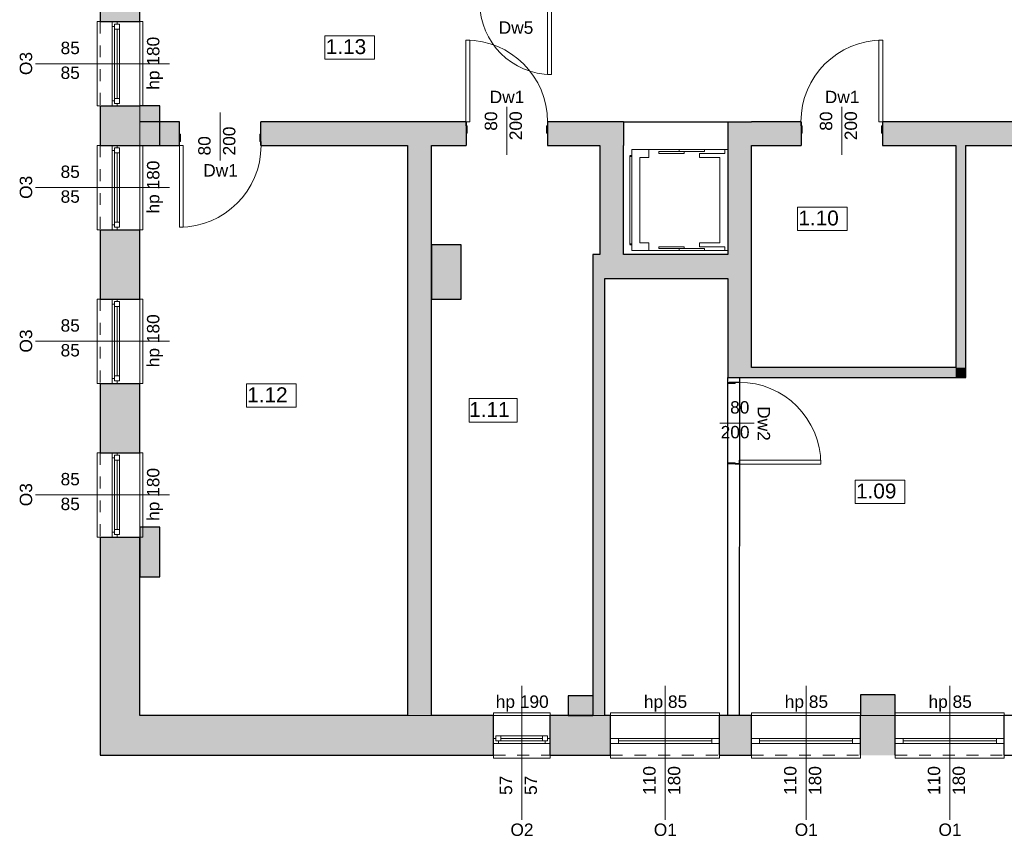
# Model space of a CAD drawing. Header units: centimetres. Extents: x -25572 to 23555, y -2435 to 15405.
# Tile 12 of 134: x 6248 to 7241, y -732 to 92. Entities that reach past the tile are written whole.
import ezdxf

# ---------------------------------------------------------------- set-up
doc = ezdxf.new("R2010")
doc.units = ezdxf.units.CM
doc.header["$MEASUREMENT"] = 0
doc.linetypes.add('Przerywana', pattern=[24, 12, -12])
for name, color, linetype, lineweight in [('Nowe_0_Nr_pióra__15', 214, 'Continuous', 15), ('Nowe_210-A Pomieszczenia_Nr_pióra__41', 7, 'Continuous', 15), ('Nowe_220-A Ściany_Nr_pióra__19', 255, 'Continuous', 0), ('Nowe_220-A Ściany_Nr_pióra__23', 7, 'Continuous', 15), ('Nowe_220-A Ściany_Nr_pióra__27', 7, 'Continuous', 25), ('Nowe_220-A Ściany_Nr_pióra__3', 7, 'Continuous', 13), ('Nowe_220-A Ściany_Nr_pióra__7', 7, 'Continuous', 13), ('Nowe_450-K Stropy_Nr_pióra__21', 7, 'Continuous', 25), ('Nowe_450-K Stropy_Nr_pióra__89', 7, 'Continuous', 13)]:
    doc.layers.add(name, color=color, linetype=linetype, lineweight=lineweight)
doc.layers.add('Nowe_220-A Ściany_Nr_pióra__45', color=7, linetype='Continuous', lineweight=15, true_color=0x40a5ff)
doc.styles.add('STYL_AUTOMATYCZNY_6', font='arial.ttf')

msp = doc.modelspace()

# ---------------------------------------------------------------- hatches: boundary and pattern name
at = {"layer": 'Nowe_220-A Ściany_Nr_pióra__19', "linetype": 'Continuous', "lineweight": 0}
for points in [[(6329.38, 90), (6369.38, 90), (6369.38, 606), (6329.38, 606)], [(6369.38, 5), (6329.38, 5), (6329.38, -34.87), (6369.38, -34.87)], [(6369.38, -35), (6389.38, -35), (6389.38, 5), (6369.38, 5)], [(6369.38, -11), (6369.38, -35), (6409.38, -35), (6409.38, -11)], [(6491.38, -11), (6491.38, -35), (6698.38, -35), (6698.38, -11)], [(6833.23, -11), (6780.38, -11), (6780.38, -35), (6833.23, -35)], [(6833.23, -35), (6857.23, -35), (6857.23, -11)], [(6833.23, -35), (6857.23, -11), (6833.23, -11)], [(6986.4, -11), (6962.4, -11), (6986.4, -35)], [(6962.4, -35), (6986.4, -35), (6962.4, -11)], [(6986.4, -11), (6986.4, -35), (7036.4, -35), (7036.4, -11)], [(7118.4, -11), (7118.4, -35), (7449.38, -35), (7449.38, -11)], [(6663.38, -610), (6663.38, -35), (6639.38, -35), (6639.38, -610)], [(6833.23, -35), (6833.23, -145), (6857.23, -145), (6857.23, -35)], [(6962.38, -259), (6986.38, -259), (6986.4, -35), (6962.4, -35)], [(7202.38, -259), (7202.38, -35), (7192.38, -35), (7192.38, -259)], [(6369.38, -119.87), (6329.38, -119.87), (6329.38, -189.87), (6369.38, -189.87)], [(6663.38, -135), (6663.38, -190), (6693.38, -190), (6693.38, -135)], [(6838.38, -169), (6826.38, -145), (6826.38, -169)], [(6838.38, -145), (6826.38, -145), (6838.38, -169)], [(6838.38, -169), (6962.39, -169), (6962.39, -145), (6838.38, -145)], [(6826.38, -169), (6826.38, -610), (6838.38, -610), (6838.38, -169)], [(6986.38, -259), (6962.38, -269), (6986.38, -269)], [(6962.38, -269), (6986.38, -259), (6962.38, -259)], [(6986.38, -259), (6986.38, -269), (7052.38, -269), (7052.38, -259)], [(7192.38, -259), (7052.38, -259), (7052.38, -269), (7192.38, -269)], [(7192.38, -259), (7202.38, -269), (7202.38, -259)], [(7192.38, -269), (7202.38, -269), (7192.38, -259)], [(6369.38, -274.87), (6329.38, -274.87), (6329.38, -344.87), (6369.38, -344.87)], [(6389.38, -470), (6389.38, -420), (6369.38, -420), (6369.38, -470)], [(6329.38, -650), (6369.38, -650), (6369.38, -429.87), (6329.38, -429.87)], [(6826.38, -590), (6801.38, -590), (6801.38, -610), (6826.38, -610)], [(7131.3, -589), (7096.3, -589), (7096.3, -610), (7131.3, -610)], [(6369.38, -610), (6369.38, -650), (6726.05, -650), (6726.05, -610)], [(6783.05, -610), (6783.05, -650), (6844.18, -650), (6844.18, -610)], [(6954.18, -650), (6986.3, -650), (6986.3, -610), (6954.18, -610)], [(7096.3, -650), (7131.3, -650), (7131.3, -610), (7096.3, -610)]]:
    msp.add_hatch(color=255, dxfattribs=at).paths.add_polyline_path(points)

# ---------------------------------------------------------------- linework, layer by layer
at = {"layer": 'Nowe_0_Nr_pióra__15', "color": 214, "linetype": 'Continuous', "lineweight": 15}
for p, q in [((6865.58, -39), (6882.76, -39)), ((6865.58, -141), (6865.58, -39)), ((6882.76, -39), (6882.76, -47)), ((6933.89, -39), (6882.76, -39)), ((6933.89, -39), (6959.46, -39)), ((6959.46, -43), (6959.46, -39)), ((6959.46, -39), (6962.28, -39)), ((6962.28, -141), (6962.28, -39)), ((6865.48, -45), (6863.48, -45)), ((6863.48, -134.67), (6863.48, -45.33)), ((6865.48, -46), (6863.48, -46)), ((6864.48, -45), (6864.48, -45.67)), ((6865.48, -134.67), (6865.48, -45.33)), ((6882.76, -47), (6873.58, -47)), ((6873.58, -47), (6873.58, -133)), ((6933.89, -47), (6933.89, -43)), ((6933.89, -43), (6959.46, -43)), ((6954.28, -47), (6933.89, -47)), ((6954.28, -47), (6954.28, -133)), ((6865.48, -134), (6863.48, -134)), ((6865.48, -135), (6863.48, -135)), ((6864.48, -135), (6864.48, -134.33)), ((6882.76, -133), (6873.58, -133)), ((6882.76, -141), (6882.76, -133)), ((6954.28, -133), (6933.89, -133)), ((6933.89, -133), (6933.89, -137)), ((6933.89, -137), (6959.46, -137)), ((6959.46, -137), (6959.46, -141)), ((6865.58, -141), (6882.76, -141)), ((6933.89, -141), (6882.76, -141)), ((6933.89, -141), (6959.46, -141)), ((6959.46, -141), (6962.28, -141))]:
    msp.add_line(p, q, dxfattribs=at)
for points in [[(6938.89, -39), (6913.33, -39), (6913.33, -41), (6938.89, -41)], [(6918.33, -41), (6892.76, -41), (6892.76, -43), (6918.33, -43)], [(6918.33, -139), (6892.76, -139), (6892.76, -137), (6918.33, -137)], [(6938.89, -141), (6913.33, -141), (6913.33, -139), (6938.89, -139)]]:
    msp.add_lwpolyline(points, close=True, dxfattribs=at)
at = {"layer": 'Nowe_210-A Pomieszczenia_Nr_pióra__41', "color": 7, "linetype": 'Continuous', "lineweight": 15}
for p, q in [((6556.06, 75.68), (6606.1, 75.68)), ((6556.06, 52.1), (6556.06, 75.68)), ((6606.1, 75.68), (6606.1, 52.1)), ((6606.1, 52.1), (6556.06, 52.1)), ((7032.73, -97.15), (7082.76, -97.15)), ((7032.73, -120.72), (7032.73, -97.15)), ((7082.76, -97.15), (7082.76, -120.72)), ((7082.76, -120.72), (7032.73, -120.72)), ((6476.8, -275.43), (6526.84, -275.43)), ((6476.8, -299), (6476.8, -275.43)), ((6526.84, -275.43), (6526.84, -299)), ((6701.52, -290.29), (6750.03, -290.29)), ((6701.52, -313.86), (6701.52, -290.29)), ((6750.03, -290.29), (6750.03, -313.86)), ((6526.84, -299), (6476.8, -299)), ((6750.03, -313.86), (6701.52, -313.86)), ((7090.9, -372.5), (7140.94, -372.5)), ((7090.9, -396.07), (7090.9, -372.5)), ((7140.94, -372.5), (7140.94, -396.07)), ((7140.94, -396.07), (7090.9, -396.07))]:
    msp.add_line(p, q, dxfattribs=at)
at = {"layer": 'Nowe_220-A Ściany_Nr_pióra__23', "color": 7, "linetype": 'Continuous', "lineweight": 15}
for p, q in [((6341.38, 85), (6341.38, 90)), ((6346.38, 90), (6346.38, 87.5)), ((6343.88, 85), (6341.38, 85)), ((6346.38, 87.5), (6343.88, 87.5)), ((6343.88, 87.5), (6343.88, 85)), ((6343.88, 82.5), (6343.88, 87.5)), ((6343.88, 87.5), (6348.88, 87.5)), ((6348.88, 82.5), (6343.88, 82.5)), ((6343.88, 12.5), (6343.88, 82.5)), ((6346.38, 82.5), (6346.38, 12.5)), ((6348.88, 87.5), (6348.88, 82.5)), ((6348.88, 82.5), (6348.88, 12.5)), ((6341.38, 5), (6341.38, 10)), ((6341.38, 10), (6343.88, 10)), ((6343.88, 7.5), (6343.88, 12.5)), ((6343.88, 12.5), (6348.88, 12.5)), ((6343.88, 10), (6343.88, 7.5)), ((6348.88, 12.5), (6348.88, 7.5)), ((6343.88, 7.5), (6346.38, 7.5)), ((6348.88, 7.5), (6343.88, 7.5)), ((6346.38, 7.5), (6346.38, 5)), ((6698.38, -11), (6698.18, -11)), ((6698.18, -11), (6698.18, -15)), ((6698.18, -15), (6699.38, -15)), ((6698.38, -22.5), (6698.38, -11)), ((6699.38, -15), (6699.38, -22.5)), ((6779.38, -22.5), (6779.38, -15)), ((6779.38, -15), (6780.58, -15)), ((6780.58, -11), (6780.38, -11)), ((6780.38, -11), (6780.38, -22.5)), ((6780.58, -15), (6780.58, -11)), ((7036.2, -15), (7036.2, -11)), ((7036.2, -11), (7036.4, -11)), ((7037.4, -15), (7036.2, -15)), ((7036.4, -11), (7036.4, -22.5)), ((7037.4, -22.5), (7037.4, -15)), ((7118.6, -15), (7117.4, -15)), ((7117.4, -15), (7117.4, -22.5)), ((7118.4, -22.5), (7118.4, -11)), ((7118.4, -11), (7118.6, -11)), ((7118.6, -11), (7118.6, -15)), ((6409.38, -23.5), (6409.38, -35)), ((6410.38, -23.5), (6409.38, -23.5)), ((6410.38, -31), (6410.38, -23.5)), ((6490.38, -23.5), (6490.38, -31)), ((6491.38, -23.5), (6490.38, -23.5)), ((6491.38, -35), (6491.38, -23.5)), ((6699.38, -22.5), (6698.38, -22.5)), ((6780.38, -22.5), (6779.38, -22.5)), ((7036.4, -22.5), (7037.4, -22.5)), ((7117.4, -22.5), (7118.4, -22.5)), ((6341.38, -39.87), (6341.38, -34.87)), ((6346.38, -37.37), (6343.88, -37.37)), ((6343.88, -37.37), (6343.88, -39.87)), ((6343.88, -42.37), (6343.88, -37.37)), ((6343.88, -37.37), (6348.88, -37.37)), ((6346.38, -34.87), (6346.38, -37.37)), ((6348.88, -37.37), (6348.88, -42.37)), ((6409.18, -35), (6409.18, -31)), ((6409.18, -31), (6410.38, -31)), ((6409.38, -35), (6409.18, -35)), ((6490.38, -31), (6491.58, -31)), ((6491.58, -35), (6491.38, -35)), ((6491.58, -31), (6491.58, -35)), ((6343.88, -39.87), (6341.38, -39.87)), ((6348.88, -42.37), (6343.88, -42.37)), ((6343.88, -112.37), (6343.88, -42.37)), ((6346.38, -42.37), (6346.38, -112.37)), ((6348.88, -42.37), (6348.88, -112.37)), ((6341.38, -119.87), (6341.38, -114.87)), ((6341.38, -114.87), (6343.88, -114.87)), ((6343.88, -117.37), (6343.88, -112.37)), ((6343.88, -112.37), (6348.88, -112.37)), ((6343.88, -114.87), (6343.88, -117.37)), ((6343.88, -117.37), (6346.38, -117.37)), ((6348.88, -117.37), (6343.88, -117.37)), ((6346.38, -117.37), (6346.38, -119.87)), ((6348.88, -112.37), (6348.88, -117.37)), ((6341.38, -194.87), (6341.38, -189.87)), ((6343.88, -194.87), (6341.38, -194.87)), ((6346.38, -192.37), (6343.88, -192.37)), ((6343.88, -192.37), (6343.88, -194.87)), ((6343.88, -197.37), (6343.88, -192.37)), ((6343.88, -192.37), (6348.88, -192.37)), ((6348.88, -197.37), (6343.88, -197.37)), ((6343.88, -267.37), (6343.88, -197.37)), ((6346.38, -189.87), (6346.38, -192.37)), ((6346.38, -197.37), (6346.38, -267.37)), ((6348.88, -192.37), (6348.88, -197.37)), ((6348.88, -197.37), (6348.88, -267.37)), ((6343.88, -272.37), (6343.88, -267.37)), ((6343.88, -267.37), (6348.88, -267.37)), ((6348.88, -267.37), (6348.88, -272.37)), ((6341.38, -274.87), (6341.38, -269.87)), ((6341.38, -269.87), (6343.88, -269.87)), ((6343.88, -269.87), (6343.88, -272.37)), ((6343.88, -272.37), (6346.38, -272.37)), ((6348.88, -272.37), (6343.88, -272.37)), ((6346.38, -272.37), (6346.38, -274.87)), ((6973.8, -274), (6962.3, -274)), ((6962.3, -274), (6962.3, -275)), ((6962.3, -275), (6969.8, -275)), ((6969.8, -275), (6969.8, -273.8)), ((6969.8, -273.8), (6973.8, -273.8)), ((6973.8, -273.8), (6973.8, -274)), ((6341.38, -349.87), (6341.38, -344.87)), ((6346.38, -347.37), (6343.88, -347.37)), ((6343.88, -347.37), (6343.88, -349.87)), ((6343.88, -352.37), (6343.88, -347.37)), ((6343.88, -347.37), (6348.88, -347.37)), ((6346.38, -344.87), (6346.38, -347.37)), ((6348.88, -347.37), (6348.88, -352.37)), ((6343.88, -349.87), (6341.38, -349.87)), ((6348.88, -352.37), (6343.88, -352.37)), ((6343.88, -422.37), (6343.88, -352.37)), ((6346.38, -352.37), (6346.38, -422.37)), ((6348.88, -352.37), (6348.88, -422.37)), ((6969.8, -355), (6962.3, -355)), ((6962.3, -355), (6962.3, -356)), ((6962.3, -356), (6973.8, -356)), ((6969.8, -356.2), (6969.8, -355)), ((6973.8, -356.2), (6969.8, -356.2)), ((6973.8, -356), (6973.8, -356.2)), ((6341.38, -429.87), (6341.38, -424.87)), ((6341.38, -424.87), (6343.88, -424.87)), ((6343.88, -427.37), (6343.88, -422.37)), ((6343.88, -422.37), (6348.88, -422.37)), ((6343.88, -424.87), (6343.88, -427.37)), ((6348.88, -422.37), (6348.88, -427.37)), ((6343.88, -427.37), (6346.38, -427.37)), ((6348.88, -427.37), (6343.88, -427.37)), ((6346.38, -427.37), (6346.38, -429.87)), ((6726.05, -633), (6728.55, -633)), ((6728.55, -630.5), (6733.55, -630.5)), ((6728.55, -635.5), (6728.55, -630.5)), ((6728.55, -633), (6728.55, -635.5)), ((6728.55, -635.5), (6731.05, -635.5)), ((6733.55, -635.5), (6728.55, -635.5)), ((6731.05, -635.5), (6731.05, -638)), ((6733.55, -630.5), (6733.55, -635.5)), ((6733.55, -630.5), (6775.55, -630.5)), ((6733.55, -633), (6775.55, -633)), ((6775.55, -635.5), (6733.55, -635.5)), ((6775.55, -635.5), (6775.55, -630.5)), ((6775.55, -630.5), (6780.55, -630.5)), ((6780.55, -635.5), (6775.55, -635.5)), ((6778.05, -638), (6778.05, -635.5)), ((6778.05, -635.5), (6780.55, -635.5)), ((6780.55, -630.5), (6780.55, -635.5)), ((6780.55, -635.5), (6780.55, -633)), ((6780.55, -633), (6783.05, -633)), ((6844.18, -633), (6852.18, -633)), ((6852.18, -633), (6852.18, -638)), ((6946.18, -638), (6946.18, -633)), ((6946.18, -633), (6954.18, -633)), ((6986.3, -633), (6994.3, -633)), ((6994.3, -633), (6994.3, -638)), ((7088.3, -638), (7088.3, -633)), ((7088.3, -633), (7096.3, -633)), ((7131.3, -633), (7139.3, -633)), ((7139.3, -633), (7139.3, -638)), ((7233.3, -638), (7233.3, -633)), ((7233.3, -633), (7241.3, -633)), ((6731.05, -638), (6726.05, -638)), ((6783.05, -638), (6778.05, -638)), ((6852.18, -638), (6844.18, -638)), ((6954.18, -638), (6946.18, -638)), ((6994.3, -638), (6986.3, -638)), ((7096.3, -638), (7088.3, -638)), ((7139.3, -638), (7131.3, -638)), ((7241.3, -638), (7233.3, -638))]:
    msp.add_line(p, q, dxfattribs=at)
at = {"layer": 'Nowe_220-A Ściany_Nr_pióra__27', "color": 7, "linetype": 'Continuous', "lineweight": 25}
for p, q in [((6329.38, 90), (6341.38, 90)), ((6329.38, 90), (6341.38, 90)), ((6341.38, 90), (6346.38, 90)), ((6341.38, 90), (6346.38, 90)), ((6341.38, 90), (6346.38, 90)), ((6346.38, 90), (6369.38, 90)), ((6346.38, 90), (6369.38, 90)), ((6329.38, 5), (6341.38, 5)), ((6329.38, 5), (6341.38, 5)), ((6341.38, 5), (6346.38, 5)), ((6341.38, 5), (6346.38, 5)), ((6341.38, 5), (6346.38, 5)), ((6346.38, 5), (6369.38, 5)), ((6346.38, 5), (6369.38, 5)), ((6409.38, -23.5), (6409.38, -11)), ((6409.38, -23.5), (6409.38, -11)), ((6491.38, -23.5), (6491.38, -11)), ((6491.38, -23.5), (6491.38, -11)), ((6698.38, -11), (6698.38, -22.5)), ((6698.38, -11), (6698.38, -22.5)), ((6698.38, -11), (6698.38, -22.5)), ((6780.38, -11), (6780.38, -22.5)), ((6780.38, -11), (6780.38, -22.5)), ((6780.38, -11), (6780.38, -22.5)), ((7036.4, -11), (7036.4, -22.5)), ((7036.4, -11), (7036.4, -22.5)), ((7036.4, -11), (7036.4, -22.5)), ((7118.4, -11), (7118.4, -22.5)), ((7118.4, -11), (7118.4, -22.5)), ((7118.4, -11), (7118.4, -22.5)), ((6409.38, -35), (6409.38, -23.5)), ((6409.38, -35), (6409.38, -23.5)), ((6409.38, -35), (6409.38, -23.5)), ((6491.38, -35), (6491.38, -23.5)), ((6491.38, -35), (6491.38, -23.5)), ((6491.38, -35), (6491.38, -23.5)), ((6698.38, -22.5), (6698.38, -35)), ((6698.38, -22.5), (6698.38, -35)), ((6780.38, -22.5), (6780.38, -35)), ((6780.38, -22.5), (6780.38, -35)), ((7036.4, -22.5), (7036.4, -35)), ((7036.4, -22.5), (7036.4, -35)), ((7118.4, -22.5), (7118.4, -35)), ((7118.4, -22.5), (7118.4, -35)), ((6329.38, -34.87), (6341.38, -34.87)), ((6329.38, -34.87), (6341.38, -34.87)), ((6341.38, -34.87), (6346.38, -34.87)), ((6341.38, -34.87), (6346.38, -34.87)), ((6341.38, -34.87), (6346.38, -34.87)), ((6346.38, -34.87), (6369.38, -34.87)), ((6346.38, -34.87), (6369.38, -34.87)), ((6329.38, -119.87), (6341.38, -119.87)), ((6329.38, -119.87), (6341.38, -119.87)), ((6341.38, -119.87), (6346.38, -119.87)), ((6341.38, -119.87), (6346.38, -119.87)), ((6341.38, -119.87), (6346.38, -119.87)), ((6346.38, -119.87), (6369.38, -119.87)), ((6346.38, -119.87), (6369.38, -119.87)), ((6329.38, -189.87), (6341.38, -189.87)), ((6329.38, -189.87), (6341.38, -189.87)), ((6341.38, -189.87), (6346.38, -189.87)), ((6341.38, -189.87), (6346.38, -189.87)), ((6341.38, -189.87), (6346.38, -189.87)), ((6346.38, -189.87), (6369.38, -189.87)), ((6346.38, -189.87), (6369.38, -189.87)), ((6329.38, -274.87), (6341.38, -274.87)), ((6329.38, -274.87), (6341.38, -274.87)), ((6341.38, -274.87), (6346.38, -274.87)), ((6341.38, -274.87), (6346.38, -274.87)), ((6341.38, -274.87), (6346.38, -274.87)), ((6346.38, -274.87), (6369.38, -274.87)), ((6346.38, -274.87), (6369.38, -274.87)), ((6973.8, -274), (6963.8, -274)), ((6973.8, -274), (6963.8, -274)), ((6329.38, -344.87), (6341.38, -344.87)), ((6329.38, -344.87), (6341.38, -344.87)), ((6341.38, -344.87), (6346.38, -344.87)), ((6341.38, -344.87), (6346.38, -344.87)), ((6341.38, -344.87), (6346.38, -344.87)), ((6346.38, -344.87), (6369.38, -344.87)), ((6346.38, -344.87), (6369.38, -344.87)), ((6973.8, -356), (6963.8, -356)), ((6973.8, -356), (6963.8, -356)), ((6329.38, -429.87), (6341.38, -429.87)), ((6329.38, -429.87), (6341.38, -429.87)), ((6341.38, -429.87), (6346.38, -429.87)), ((6341.38, -429.87), (6346.38, -429.87)), ((6341.38, -429.87), (6346.38, -429.87)), ((6346.38, -429.87), (6369.38, -429.87)), ((6346.38, -429.87), (6369.38, -429.87)), ((6726.05, -633), (6726.05, -610)), ((6726.05, -633), (6726.05, -610)), ((6783.05, -633), (6783.05, -610)), ((6783.05, -633), (6783.05, -610)), ((6844.18, -633), (6844.18, -610)), ((6844.18, -633), (6844.18, -610)), ((6954.18, -633), (6954.18, -610)), ((6954.18, -633), (6954.18, -610)), ((6986.3, -633), (6986.3, -610)), ((6986.3, -633), (6986.3, -610)), ((7096.3, -633), (7096.3, -610)), ((7096.3, -633), (7096.3, -610)), ((7131.3, -633), (7131.3, -610)), ((7131.3, -633), (7131.3, -610)), ((7241.3, -633), (7241.3, -610)), ((7241.3, -633), (7241.3, -610)), ((6726.05, -638), (6726.05, -633)), ((6726.05, -638), (6726.05, -633)), ((6726.05, -638), (6726.05, -633)), ((6783.05, -638), (6783.05, -633)), ((6783.05, -638), (6783.05, -633)), ((6783.05, -638), (6783.05, -633)), ((6844.18, -638), (6844.18, -633)), ((6844.18, -638), (6844.18, -633)), ((6844.18, -638), (6844.18, -633)), ((6954.18, -638), (6954.18, -633)), ((6954.18, -638), (6954.18, -633)), ((6954.18, -638), (6954.18, -633)), ((6986.3, -638), (6986.3, -633)), ((6986.3, -638), (6986.3, -633)), ((6986.3, -638), (6986.3, -633)), ((7096.3, -638), (7096.3, -633)), ((7096.3, -638), (7096.3, -633)), ((7096.3, -638), (7096.3, -633)), ((7131.3, -638), (7131.3, -633)), ((7131.3, -638), (7131.3, -633)), ((7131.3, -638), (7131.3, -633)), ((7241.3, -638), (7241.3, -633)), ((7241.3, -638), (7241.3, -633)), ((7241.3, -638), (7241.3, -633)), ((6726.05, -650), (6726.05, -638)), ((6726.05, -650), (6726.05, -638)), ((6783.05, -650), (6783.05, -638)), ((6783.05, -650), (6783.05, -638)), ((6844.18, -650), (6844.18, -638)), ((6844.18, -650), (6844.18, -638)), ((6954.18, -650), (6954.18, -638)), ((6954.18, -650), (6954.18, -638)), ((6986.3, -650), (6986.3, -638)), ((6986.3, -650), (6986.3, -638)), ((7096.3, -650), (7096.3, -638)), ((7096.3, -650), (7096.3, -638)), ((7131.3, -650), (7131.3, -638)), ((7131.3, -650), (7131.3, -638)), ((7241.3, -650), (7241.3, -638)), ((7241.3, -650), (7241.3, -638))]:
    msp.add_line(p, q, dxfattribs=at)
for points in [[(6329.38, 606), (6329.38, 90)], [(6369.38, 90), (6369.38, 566)], [(6329.38, 5), (6329.38, -34.87)], [(6389.38, 5), (6369.38, 5)], [(6389.38, -35), (6389.38, 5)], [(6409.38, -11), (6369.38, -11)], [(6698.38, -11), (6491.38, -11)], [(6857.23, -11), (6780.38, -11)], [(6857.23, -11), (6857.23, -35)], [(6962.4, -11), (6962.39, -145)], [(6962.4, -11), (6986.4, -11)], [(7036.4, -11), (6986.4, -11)], [(7449.38, -11), (7118.4, -11)], [(6369.38, -35), (6409.38, -35)], [(6369.38, -35), (6389.38, -35)], [(6491.38, -35), (6639.38, -35)], [(6639.38, -35), (6639.38, -610)], [(6663.38, -610), (6663.38, -35)], [(6663.38, -35), (6698.38, -35)], [(6780.38, -35), (6833.23, -35)], [(6833.23, -35), (6833.23, -145)], [(6857.23, -145), (6857.23, -35)], [(6986.38, -259), (6986.4, -35)], [(6986.4, -35), (7036.4, -35)], [(7118.4, -35), (7192.38, -35)], [(7192.38, -35), (7192.38, -259)], [(7202.38, -35), (7426.38, -35)], [(7202.38, -259), (7202.38, -35)], [(6329.38, -119.87), (6329.38, -189.87)], [(6369.38, -189.87), (6369.38, -119.87)], [(6663.38, -135), (6663.38, -190)], [(6693.38, -135), (6663.38, -135)], [(6693.38, -190), (6693.38, -135)], [(6826.38, -145), (6826.38, -169)], [(6833.23, -145), (6826.38, -145)], [(6962.39, -145), (6857.23, -145)], [(6826.38, -169), (6826.38, -610)], [(6838.38, -610), (6838.38, -169)], [(6838.38, -169), (6962.39, -169)], [(6962.39, -169), (6962.38, -269)], [(6663.38, -190), (6693.38, -190)], [(7052.38, -259), (6986.38, -259)], [(7192.38, -259), (7052.38, -259)], [(7202.38, -269), (7202.38, -259)], [(6329.38, -274.87), (6329.38, -344.87)], [(6369.38, -344.87), (6369.38, -274.87)], [(6962.3, -610), (6962.38, -269)], [(6962.38, -269), (6986.38, -269)], [(6974.3, -610), (6974.38, -269)], [(6986.38, -269), (7052.38, -269)], [(7052.38, -269), (7202.38, -269)], [(6389.38, -420), (6369.38, -420)], [(6369.38, -420), (6369.38, -470)], [(6389.38, -470), (6389.38, -420)], [(6329.38, -429.87), (6329.38, -650)], [(6369.38, -610), (6369.38, -429.87)], [(6369.38, -470), (6389.38, -470)], [(6826.38, -590), (6801.38, -590)], [(7131.3, -589), (7096.3, -589)], [(7096.3, -589), (7096.3, -610)], [(7131.3, -610), (7131.3, -589)], [(6639.38, -610), (6369.38, -610)], [(6726.05, -610), (6663.38, -610)], [(6826.38, -610), (6783.05, -610)], [(6801.38, -610), (6826.38, -610)], [(6844.18, -610), (6838.38, -610)], [(6986.3, -610), (6954.18, -610)], [(7276.38, -610), (7241.3, -610)], [(6329.38, -650), (6369.38, -650)], [(6369.38, -650), (6726.05, -650)], [(6783.05, -650), (6844.18, -650)], [(6954.18, -650), (6986.3, -650)], [(7241.3, -650), (7276.38, -650)]]:
    msp.add_lwpolyline(points, dxfattribs=at)
at = {"layer": 'Nowe_220-A Ściany_Nr_pióra__3', "color": 7, "linetype": 'Continuous', "lineweight": 13}
for p, q in [((6780.63, 109), (6780.63, 36.6)), ((6784.63, 36.6), (6784.63, 109)), ((6329.38, 90), (6326.38, 90)), ((6326.38, 90), (6326.38, 5)), ((6369.38, 90), (6372.38, 90)), ((6372.38, 90), (6372.38, 5)), ((6341.38, 10), (6341.38, 85)), ((6348.88, 82.5), (6348.88, 12.5)), ((6698.18, 71.4), (6698.18, -11)), ((6702.18, 71.4), (6698.18, 71.4)), ((6702.18, -11), (6702.18, 71.4)), ((7114.6, -11), (7114.6, 71.4)), ((7114.6, 71.4), (7118.6, 71.4)), ((7118.6, 71.4), (7118.6, -11)), ((6780.63, 36.6), (6784.63, 36.6)), ((6326.38, 5), (6329.38, 5)), ((6372.38, 5), (6369.38, 5)), ((6698.18, -11), (6702.18, -11)), ((7118.6, -11), (7114.6, -11)), ((6329.38, -34.87), (6326.38, -34.87)), ((6326.38, -34.87), (6326.38, -119.87)), ((6369.38, -34.87), (6372.38, -34.87)), ((6372.38, -34.87), (6372.38, -119.87)), ((6409.18, -117.4), (6409.18, -35)), ((6409.18, -35), (6413.18, -35)), ((6413.18, -35), (6413.18, -117.4)), ((6341.38, -114.87), (6341.38, -39.87)), ((6348.88, -42.37), (6348.88, -112.37)), ((6413.18, -117.4), (6409.18, -117.4)), ((6326.38, -119.87), (6329.38, -119.87)), ((6372.38, -119.87), (6369.38, -119.87)), ((6329.38, -189.87), (6326.38, -189.87)), ((6326.38, -189.87), (6326.38, -274.87)), ((6341.38, -269.87), (6341.38, -194.87)), ((6348.88, -197.37), (6348.88, -267.37)), ((6369.38, -189.87), (6372.38, -189.87)), ((6372.38, -189.87), (6372.38, -274.87)), ((6326.38, -274.87), (6329.38, -274.87)), ((6372.38, -274.87), (6369.38, -274.87)), ((6329.38, -344.87), (6326.38, -344.87)), ((6326.38, -344.87), (6326.38, -429.87)), ((6369.38, -344.87), (6372.38, -344.87)), ((6372.38, -344.87), (6372.38, -429.87)), ((6341.38, -424.87), (6341.38, -349.87)), ((6348.88, -352.37), (6348.88, -422.37)), ((6973.8, -356.2), (6973.8, -352.2)), ((6973.8, -352.2), (7056.2, -352.2)), ((7056.2, -356.2), (6973.8, -356.2)), ((7056.2, -352.2), (7056.2, -356.2)), ((6326.38, -429.87), (6329.38, -429.87)), ((6372.38, -429.87), (6369.38, -429.87)), ((6726.05, -610), (6726.05, -607)), ((6726.05, -607), (6783.05, -607)), ((6783.05, -607), (6783.05, -610)), ((6844.18, -610), (6844.18, -607)), ((6844.18, -607), (6954.18, -607)), ((6954.18, -607), (6954.18, -610)), ((6986.3, -610), (6986.3, -607)), ((6986.3, -607), (7096.3, -607)), ((7096.3, -607), (7096.3, -610)), ((7131.3, -610), (7131.3, -607)), ((7131.3, -607), (7241.3, -607)), ((7241.3, -607), (7241.3, -610)), ((6733.55, -630.5), (6775.55, -630.5)), ((6852.18, -633), (6946.18, -633)), ((6852.18, -635.5), (6946.18, -635.5)), ((6994.3, -633), (7088.3, -633)), ((6994.3, -635.5), (7088.3, -635.5)), ((7139.3, -633), (7233.3, -633)), ((7139.3, -635.5), (7233.3, -635.5)), ((6778.05, -638), (6731.05, -638)), ((6946.18, -638), (6852.18, -638)), ((7088.3, -638), (6994.3, -638)), ((7233.3, -638), (7139.3, -638)), ((6726.05, -650), (6726.05, -653)), ((6726.05, -653), (6783.05, -653)), ((6783.05, -653), (6783.05, -650)), ((6844.18, -650), (6844.18, -653)), ((6844.18, -653), (6954.18, -653)), ((6954.18, -653), (6954.18, -650)), ((6986.3, -650), (6986.3, -653)), ((6986.3, -653), (7096.3, -653)), ((7096.3, -653), (7096.3, -650)), ((7131.3, -650), (7131.3, -653)), ((7131.3, -653), (7241.3, -653)), ((7241.3, -653), (7241.3, -650))]:
    msp.add_line(p, q, dxfattribs=at)
at = {"layer": 'Nowe_220-A Ściany_Nr_pióra__3', "color": 7, "linetype": 'Przerywana', "lineweight": 13}
for p, q in [((6329.38, 90), (6329.38, 5)), ((6369.38, 90), (6369.38, 5)), ((6329.38, -34.87), (6329.38, -119.87)), ((6369.38, -34.87), (6369.38, -119.87)), ((6329.38, -189.87), (6329.38, -274.87)), ((6369.38, -189.87), (6369.38, -274.87)), ((6329.38, -344.87), (6329.38, -429.87)), ((6369.38, -344.87), (6369.38, -429.87)), ((6726.05, -610), (6783.05, -610)), ((6844.18, -610), (6954.18, -610)), ((6986.3, -610), (7096.3, -610)), ((7131.3, -610), (7241.3, -610)), ((6726.05, -650), (6783.05, -650)), ((6844.18, -650), (6954.18, -650)), ((6986.3, -650), (7096.3, -650)), ((7131.3, -650), (7241.3, -650))]:
    msp.add_line(p, q, dxfattribs=at)
at = {"layer": 'Nowe_220-A Ściany_Nr_pióra__3', "color": 7, "linetype": 'Continuous', "lineweight": 13}
for centre, radius, start, end in [((6784.63, 109), 72.4, 180, 270), ((6698.18, -11), 82.4, 0, 90), ((7118.6, -11), 82.4, 90, 180), ((6409.18, -35), 82.4, 270, 0), ((6973.8, -356.2), 82.4, 0, 90)]:
    msp.add_arc(centre, radius, start, end, dxfattribs=at)
at = {"layer": 'Nowe_220-A Ściany_Nr_pióra__45', "color": 161, "linetype": 'Continuous', "lineweight": 15, "true_color": 0x40a5ff}
for p, q in [((6264.2, 47.5), (6399.38, 47.5)), ((6739.38, 4.18), (6739.38, -44.46)), ((7077.4, 4.18), (7077.4, -44.46)), ((6450.38, -50.18), (6450.38, -1.54)), ((6264.2, -77.37), (6399.38, -77.37)), ((6264.2, -232.37), (6399.38, -232.37)), ((6988.98, -315), (6954.34, -315)), ((6264.2, -387.37), (6399.38, -387.37)), ((6754.55, -715.18), (6754.55, -580)), ((6899.18, -715.18), (6899.18, -580)), ((7041.3, -715.18), (7041.3, -580)), ((7186.3, -715.18), (7186.3, -580))]:
    msp.add_line(p, q, dxfattribs=at)
at = {"layer": 'Nowe_450-K Stropy_Nr_pióra__21', "color": 7, "linetype": 'Continuous', "lineweight": 25, "flags": 128}
for points in [[(6857.23, -11), (6962.4, -11)], [(6801.38, -590), (6801.38, -610)]]:
    msp.add_lwpolyline(points, dxfattribs=at)
at = {"layer": 'Nowe_450-K Stropy_Nr_pióra__89', "color": 7, "linetype": 'Continuous', "lineweight": 13}
for points in [[(6369.38, -610), (10868.76, -610), (10868.76, -11), (10901.38, -11), (10901.38, 566), (6369.38, 566)], [(6369.38, -610), (10868.76, -610), (10868.76, -11), (10901.38, -11), (10901.38, 566), (6369.38, 566)], [(6369.38, 566), (6369.38, -610), (10868.76, -610), (10868.76, -11), (10901.38, -11), (10901.38, 566)]]:
    msp.add_lwpolyline(points, close=True, dxfattribs=at)

# ---------------------------------------------------------------- texts
at = {"layer": 'Nowe_210-A Pomieszczenia_Nr_pióra__41', "color": 7, "linetype": 'Continuous', "lineweight": 15, "char_height": 15, "attachment_point": 2, "style": 'STYL_AUTOMATYCZNY_6'}
for s, insert in [('\\A1;{\\pqc;\\pt0,25;\\fArial|b0|i0|c238|p0;\\W1.000000;1.13\\fArial|b0|i0|c238|p0;\\W1.000000;\\A1{\\H.66x;\\S^  ;}\\fArial|b0|i0|c238|p0;\\W1.000000;\\fArial|b0|i0|c238|p0;\\W1.000000;\\A1{\\H.66x;\\S^  ;}}', (6581.08, 72.25)), ('\\A1;{\\pqc;\\pt0,25;\\fArial|b0|i0|c238|p0;\\W1.000000;1.10\\fArial|b0|i0|c238|p0;\\W1.000000;\\A1{\\H.66x;\\S^  ;}\\fArial|b0|i0|c238|p0;\\W1.000000;\\fArial|b0|i0|c238|p0;\\W1.000000;\\A1{\\H.66x;\\S^  ;}}', (7057.74, -100.58)), ('\\A1;{\\pqc;\\pt0,25;\\fArial|b0|i0|c238|p0;\\W1.000000;1.12\\fArial|b0|i0|c238|p0;\\W1.000000;\\A1{\\H.66x;\\S^  ;}\\fArial|b0|i0|c238|p0;\\W1.000000;\\fArial|b0|i0|c238|p0;\\W1.000000;\\A1{\\H.66x;\\S^  ;}}', (6501.82, -278.86)), ('\\A1;{\\pqc;\\pt0,25;\\fArial|b0|i0|c238|p0;\\W1.000000;1.11\\fArial|b0|i0|c238|p0;\\W1.000000;\\A1{\\H.66x;\\S^  ;}\\fArial|b0|i0|c238|p0;\\W1.000000;\\fArial|b0|i0|c238|p0;\\W1.000000;\\A1{\\H.66x;\\S^  ;}}', (6725.77, -293.71)), ('\\A1;{\\pqc;\\pt0,25;\\fArial|b0|i0|c238|p0;\\W1.000000;1.09\\fArial|b0|i0|c238|p0;\\W1.000000;\\A1{\\H.66x;\\S^  ;}\\fArial|b0|i0|c238|p0;\\W1.000000;\\fArial|b0|i0|c238|p0;\\W1.000000;\\A1{\\H.66x;\\S^  ;}}', (7115.92, -375.93))]:
    msp.add_mtext(s, dxfattribs=dict(at, insert=insert))
at = {"layer": 'Nowe_220-A Ściany_Nr_pióra__7', "color": 7, "linetype": 'Continuous', "lineweight": 13, "char_height": 12.5, "attachment_point": 7, "style": 'STYL_AUTOMATYCZNY_6'}
for s, insert in [('\\A1;{\\pql;\\pt0;\\fArial|b0|i0|c238|p0;\\W1.000000;85\\fArial|b0|i0|c238|p0;\\W1.000000;\\A1{\\H.66x;\\S^  ;}\\fArial|b0|i0|c238|p0;\\W1.000000;\\fArial|b0|i0|c238|p0;\\W1.000000;}', (6289.38, 53.54)), ('\\A1;{\\pql;\\pt0;\\fArial|b0|i0|c238|p0;\\W1.000000;Dw5\\fArial|b0|i0|c238|p0;\\W1.000000;\\fArial|b0|i0|c238|p0;\\W1.000000;\\fArial|b0|i0|c238|p0;\\W1.000000;}', (6731.28, 77.54)), ('\\A1;{\\pql;\\pt0;\\fArial|b0|i0|c238|p0;\\W1.000000;85\\fArial|b0|i0|c238|p0;\\W1.000000;\\A1{\\H.66x;\\S^  ;}\\fArial|b0|i0|c238|p0;\\W1.000000;\\fArial|b0|i0|c238|p0;\\W1.000000;}', (6289.38, 28.54)), ('\\A1;{\\pql;\\pt0;\\fArial|b0|i0|c238|p0;\\W1.000000;Dw1\\fArial|b0|i0|c238|p0;\\W1.000000;\\fArial|b0|i0|c238|p0;\\W1.000000;\\fArial|b0|i0|c238|p0;\\W1.000000;}', (6722.23, 7.75)), ('\\A1;{\\pql;\\pt0;\\fArial|b0|i0|c238|p0;\\W1.000000;Dw1\\fArial|b0|i0|c238|p0;\\W1.000000;\\fArial|b0|i0|c238|p0;\\W1.000000;\\fArial|b0|i0|c238|p0;\\W1.000000;}', (7060.25, 7.75)), ('\\A1;{\\pql;\\pt0;\\fArial|b0|i0|c238|p0;\\W1.000000;85\\fArial|b0|i0|c238|p0;\\W1.000000;\\A1{\\H.66x;\\S^  ;}\\fArial|b0|i0|c238|p0;\\W1.000000;\\fArial|b0|i0|c238|p0;\\W1.000000;}', (6289.38, -71.33)), ('\\A1;{\\pql;\\pt0;\\fArial|b0|i0|c238|p0;\\W1.000000;85\\fArial|b0|i0|c238|p0;\\W1.000000;\\A1{\\H.66x;\\S^  ;}\\fArial|b0|i0|c238|p0;\\W1.000000;\\fArial|b0|i0|c238|p0;\\W1.000000;}', (6289.38, -96.33)), ('\\A1;{\\pql;\\pt0;\\fArial|b0|i0|c238|p0;\\W1.000000;Dw1\\fArial|b0|i0|c238|p0;\\W1.000000;\\fArial|b0|i0|c238|p0;\\W1.000000;\\fArial|b0|i0|c238|p0;\\W1.000000;}', (6433.23, -66.25)), ('\\A1;{\\pql;\\pt0;\\fArial|b0|i0|c238|p0;\\W1.000000;85\\fArial|b0|i0|c238|p0;\\W1.000000;\\A1{\\H.66x;\\S^  ;}\\fArial|b0|i0|c238|p0;\\W1.000000;\\fArial|b0|i0|c238|p0;\\W1.000000;}', (6289.38, -226.33)), ('\\A1;{\\pql;\\pt0;\\fArial|b0|i0|c238|p0;\\W1.000000;85\\fArial|b0|i0|c238|p0;\\W1.000000;\\A1{\\H.66x;\\S^  ;}\\fArial|b0|i0|c238|p0;\\W1.000000;\\fArial|b0|i0|c238|p0;\\W1.000000;}', (6289.38, -251.33)), ('\\A1;{\\pql;\\pt0;\\fArial|b0|i0|c238|p0;\\W1.000000;80\\fArial|b0|i0|c238|p0;\\W1.000000;\\A1{\\H.66x;\\S^  ;}\\fArial|b0|i0|c238|p0;\\W1.000000;\\fArial|b0|i0|c238|p0;\\W1.000000;}', (6964.73, -308.96)), ('\\A1;{\\pql;\\pt0;\\fArial|b0|i0|c238|p0;\\W1.000000;200\\fArial|b0|i0|c238|p0;\\W1.000000;\\A1{\\H.66x;\\S^  ;}\\fArial|b0|i0|c238|p0;\\W1.000000;\\fArial|b0|i0|c238|p0;\\W1.000000;}', (6955.19, -333.96)), ('\\A1;{\\pql;\\pt0;\\fArial|b0|i0|c238|p0;\\W1.000000;85\\fArial|b0|i0|c238|p0;\\W1.000000;\\A1{\\H.66x;\\S^  ;}\\fArial|b0|i0|c238|p0;\\W1.000000;\\fArial|b0|i0|c238|p0;\\W1.000000;}', (6289.38, -381.33)), ('\\A1;{\\pql;\\pt0;\\fArial|b0|i0|c238|p0;\\W1.000000;85\\fArial|b0|i0|c238|p0;\\W1.000000;\\A1{\\H.66x;\\S^  ;}\\fArial|b0|i0|c238|p0;\\W1.000000;\\fArial|b0|i0|c238|p0;\\W1.000000;}', (6289.38, -406.33)), ('\\A1;{\\pql;\\pt0;\\fArial|b0|i0|c238|p0;\\W1.000000;hp 190\\fArial|b0|i0|c238|p0;\\W1.000000;\\A1{\\H.66x;\\S^  ;}\\fArial|b0|i0|c238|p0;\\W1.000000;\\fArial|b0|i0|c238|p0;\\W1.000000;}', (6728.33, -605.91)), ('\\A1;{\\pql;\\pt0;\\fArial|b0|i0|c238|p0;\\W1.000000;hp 85\\fArial|b0|i0|c238|p0;\\W1.000000;\\A1{\\H.66x;\\S^  ;}\\fArial|b0|i0|c238|p0;\\W1.000000;\\fArial|b0|i0|c238|p0;\\W1.000000;}', (6877.73, -605.91)), ('\\A1;{\\pql;\\pt0;\\fArial|b0|i0|c238|p0;\\W1.000000;hp 85\\fArial|b0|i0|c238|p0;\\W1.000000;\\A1{\\H.66x;\\S^  ;}\\fArial|b0|i0|c238|p0;\\W1.000000;\\fArial|b0|i0|c238|p0;\\W1.000000;}', (7019.85, -605.91)), ('\\A1;{\\pql;\\pt0;\\fArial|b0|i0|c238|p0;\\W1.000000;hp 85\\fArial|b0|i0|c238|p0;\\W1.000000;\\A1{\\H.66x;\\S^  ;}\\fArial|b0|i0|c238|p0;\\W1.000000;\\fArial|b0|i0|c238|p0;\\W1.000000;}', (7164.85, -605.91)), ('\\A1;{\\pql;\\pt0;\\fArial|b0|i0|c238|p0;\\W1.000000;O2\\fArial|b0|i0|c238|p0;\\W1.000000;\\fArial|b0|i0|c238|p0;\\W1.000000;\\fArial|b0|i0|c238|p0;\\W1.000000;}', (6743.12, -731.46)), ('\\A1;{\\pql;\\pt0;\\fArial|b0|i0|c238|p0;\\W1.000000;O1\\fArial|b0|i0|c238|p0;\\W1.000000;\\fArial|b0|i0|c238|p0;\\W1.000000;\\fArial|b0|i0|c238|p0;\\W1.000000;}', (6887.74, -731.46)), ('\\A1;{\\pql;\\pt0;\\fArial|b0|i0|c238|p0;\\W1.000000;O1\\fArial|b0|i0|c238|p0;\\W1.000000;\\fArial|b0|i0|c238|p0;\\W1.000000;\\fArial|b0|i0|c238|p0;\\W1.000000;}', (7029.86, -731.46)), ('\\A1;{\\pql;\\pt0;\\fArial|b0|i0|c238|p0;\\W1.000000;O1\\fArial|b0|i0|c238|p0;\\W1.000000;\\fArial|b0|i0|c238|p0;\\W1.000000;\\fArial|b0|i0|c238|p0;\\W1.000000;}', (7174.86, -731.46))]:
    msp.add_mtext(s, dxfattribs=dict(at, insert=insert))
for s, insert, rotation in [('\\A1;{\\pql;\\pt0;\\fArial|b0|i0|c238|p0;\\W1.000000;hp 180\\fArial|b0|i0|c238|p0;\\W1.000000;\\A1{\\H.66x;\\S^  ;}\\fArial|b0|i0|c238|p0;\\W1.000000;\\fArial|b0|i0|c238|p0;\\W1.000000;}', (6392.78, 21.28), 90), ('\\A1;{\\pql;\\pt0;\\fArial|b0|i0|c238|p0;\\W1.000000;O3\\fArial|b0|i0|c238|p0;\\W1.000000;\\fArial|b0|i0|c238|p0;\\W1.000000;\\fArial|b0|i0|c238|p0;\\W1.000000;}', (6260.84, 36.07), 90), ('\\A1;{\\pql;\\pt0;\\fArial|b0|i0|c238|p0;\\W1.000000;80\\fArial|b0|i0|c238|p0;\\W1.000000;\\A1{\\H.66x;\\S^  ;}\\fArial|b0|i0|c238|p0;\\W1.000000;\\fArial|b0|i0|c238|p0;\\W1.000000;}', (6733.33, -20.07), 90), ('\\A1;{\\pql;\\pt0;\\fArial|b0|i0|c238|p0;\\W1.000000;200\\fArial|b0|i0|c238|p0;\\W1.000000;\\A1{\\H.66x;\\S^  ;}\\fArial|b0|i0|c238|p0;\\W1.000000;\\fArial|b0|i0|c238|p0;\\W1.000000;}', (6758.33, -29.6), 90), ('\\A1;{\\pql;\\pt0;\\fArial|b0|i0|c238|p0;\\W1.000000;80\\fArial|b0|i0|c238|p0;\\W1.000000;\\A1{\\H.66x;\\S^  ;}\\fArial|b0|i0|c238|p0;\\W1.000000;\\fArial|b0|i0|c238|p0;\\W1.000000;}', (7071.36, -20.07), 90), ('\\A1;{\\pql;\\pt0;\\fArial|b0|i0|c238|p0;\\W1.000000;200\\fArial|b0|i0|c238|p0;\\W1.000000;\\A1{\\H.66x;\\S^  ;}\\fArial|b0|i0|c238|p0;\\W1.000000;\\fArial|b0|i0|c238|p0;\\W1.000000;}', (7096.36, -29.6), 90), ('\\A1;{\\pql;\\pt0;\\fArial|b0|i0|c238|p0;\\W1.000000;200\\fArial|b0|i0|c238|p0;\\W1.000000;\\A1{\\H.66x;\\S^  ;}\\fArial|b0|i0|c238|p0;\\W1.000000;\\fArial|b0|i0|c238|p0;\\W1.000000;}', (6469.33, -45), 90), ('\\A1;{\\pql;\\pt0;\\fArial|b0|i0|c238|p0;\\W1.000000;80\\fArial|b0|i0|c238|p0;\\W1.000000;\\A1{\\H.66x;\\S^  ;}\\fArial|b0|i0|c238|p0;\\W1.000000;\\fArial|b0|i0|c238|p0;\\W1.000000;}', (6444.33, -45), 90), ('\\A1;{\\pql;\\pt0;\\fArial|b0|i0|c238|p0;\\W1.000000;hp 180\\fArial|b0|i0|c238|p0;\\W1.000000;\\A1{\\H.66x;\\S^  ;}\\fArial|b0|i0|c238|p0;\\W1.000000;\\fArial|b0|i0|c238|p0;\\W1.000000;}', (6392.78, -103.59), 90), ('\\A1;{\\pql;\\pt0;\\fArial|b0|i0|c238|p0;\\W1.000000;O3\\fArial|b0|i0|c238|p0;\\W1.000000;\\fArial|b0|i0|c238|p0;\\W1.000000;\\fArial|b0|i0|c238|p0;\\W1.000000;}', (6260.84, -88.8), 90), ('\\A1;{\\pql;\\pt0;\\fArial|b0|i0|c238|p0;\\W1.000000;hp 180\\fArial|b0|i0|c238|p0;\\W1.000000;\\A1{\\H.66x;\\S^  ;}\\fArial|b0|i0|c238|p0;\\W1.000000;\\fArial|b0|i0|c238|p0;\\W1.000000;}', (6392.78, -258.59), 90), ('\\A1;{\\pql;\\pt0;\\fArial|b0|i0|c238|p0;\\W1.000000;O3\\fArial|b0|i0|c238|p0;\\W1.000000;\\fArial|b0|i0|c238|p0;\\W1.000000;\\fArial|b0|i0|c238|p0;\\W1.000000;}', (6260.84, -243.8), 90), ('\\A1;{\\pql;\\pt0;\\fArial|b0|i0|c238|p0;\\W1.000000;Dw2\\fArial|b0|i0|c238|p0;\\W1.000000;\\fArial|b0|i0|c238|p0;\\W1.000000;\\fArial|b0|i0|c238|p0;\\W1.000000;}', (6992.55, -297.85), 270), ('\\A1;{\\pql;\\pt0;\\fArial|b0|i0|c238|p0;\\W1.000000;hp 180\\fArial|b0|i0|c238|p0;\\W1.000000;\\A1{\\H.66x;\\S^  ;}\\fArial|b0|i0|c238|p0;\\W1.000000;\\fArial|b0|i0|c238|p0;\\W1.000000;}', (6392.78, -413.59), 90), ('\\A1;{\\pql;\\pt0;\\fArial|b0|i0|c238|p0;\\W1.000000;O3\\fArial|b0|i0|c238|p0;\\W1.000000;\\fArial|b0|i0|c238|p0;\\W1.000000;\\fArial|b0|i0|c238|p0;\\W1.000000;}', (6260.84, -398.8), 90), ('\\A1;{\\pql;\\pt0;\\fArial|b0|i0|c238|p0;\\W1.000000;110\\fArial|b0|i0|c238|p0;\\W1.000000;\\A1{\\H.66x;\\S^  ;}\\fArial|b0|i0|c238|p0;\\W1.000000;\\fArial|b0|i0|c238|p0;\\W1.000000;}', (6893.14, -690), 90), ('\\A1;{\\pql;\\pt0;\\fArial|b0|i0|c238|p0;\\W1.000000;180\\fArial|b0|i0|c238|p0;\\W1.000000;\\A1{\\H.66x;\\S^  ;}\\fArial|b0|i0|c238|p0;\\W1.000000;\\fArial|b0|i0|c238|p0;\\W1.000000;}', (6918.14, -690), 90), ('\\A1;{\\pql;\\pt0;\\fArial|b0|i0|c238|p0;\\W1.000000;110\\fArial|b0|i0|c238|p0;\\W1.000000;\\A1{\\H.66x;\\S^  ;}\\fArial|b0|i0|c238|p0;\\W1.000000;\\fArial|b0|i0|c238|p0;\\W1.000000;}', (7035.26, -690), 90), ('\\A1;{\\pql;\\pt0;\\fArial|b0|i0|c238|p0;\\W1.000000;180\\fArial|b0|i0|c238|p0;\\W1.000000;\\A1{\\H.66x;\\S^  ;}\\fArial|b0|i0|c238|p0;\\W1.000000;\\fArial|b0|i0|c238|p0;\\W1.000000;}', (7060.26, -690), 90), ('\\A1;{\\pql;\\pt0;\\fArial|b0|i0|c238|p0;\\W1.000000;110\\fArial|b0|i0|c238|p0;\\W1.000000;\\A1{\\H.66x;\\S^  ;}\\fArial|b0|i0|c238|p0;\\W1.000000;\\fArial|b0|i0|c238|p0;\\W1.000000;}', (7180.26, -690), 90), ('\\A1;{\\pql;\\pt0;\\fArial|b0|i0|c238|p0;\\W1.000000;180\\fArial|b0|i0|c238|p0;\\W1.000000;\\A1{\\H.66x;\\S^  ;}\\fArial|b0|i0|c238|p0;\\W1.000000;\\fArial|b0|i0|c238|p0;\\W1.000000;}', (7205.26, -690), 90), ('\\A1;{\\pql;\\pt0;\\fArial|b0|i0|c238|p0;\\W1.000000;57\\fArial|b0|i0|c238|p0;\\W1.000000;\\A1{\\H.66x;\\S^  ;}\\fArial|b0|i0|c238|p0;\\W1.000000;\\fArial|b0|i0|c238|p0;\\W1.000000;}', (6748.51, -690), 90), ('\\A1;{\\pql;\\pt0;\\fArial|b0|i0|c238|p0;\\W1.000000;57\\fArial|b0|i0|c238|p0;\\W1.000000;\\A1{\\H.66x;\\S^  ;}\\fArial|b0|i0|c238|p0;\\W1.000000;\\fArial|b0|i0|c238|p0;\\W1.000000;}', (6773.51, -690), 90)]:
    msp.add_mtext(s, dxfattribs=dict(at, insert=insert, rotation=rotation))

doc.saveas('drawing.dxf')
